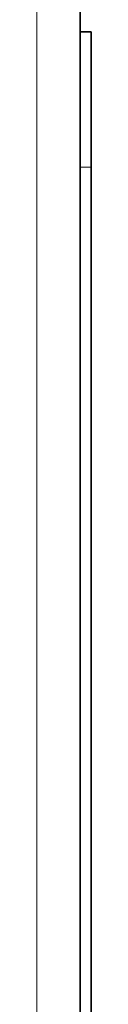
# Model space of a CAD drawing. Header units: millimetres. Extents: x 0 to 5940, y 0 to 4200.
# Tile 15 of 49: x 945 to 955, y 2503 to 2685. Entities that reach past the tile are written whole.
import ezdxf

# ---------------------------------------------------------------- set-up
doc = ezdxf.new("R2010")
doc.units = ezdxf.units.MM
doc.header["$LTSCALE"] = 10
doc.layers.add('Spigoli tangenti visibili(ISO)', color=7, linetype='Continuous', lineweight=15, true_color=0x00803f)
doc.layers.add('Spigoli visibili(ISO)', color=7, linetype='Continuous', lineweight=35)

msp = doc.modelspace()

# ---------------------------------------------------------------- linework, layer by layer
at = {"layer": 'Spigoli tangenti visibili(ISO)'}
for p, q in [((945.25, 2100.97), (945.25, 2843.97)), ((953.25, 2657.97), (955.25, 2657.97))]:
    msp.add_line(p, q, dxfattribs=at)
at = {"layer": 'Spigoli visibili(ISO)'}
for p, q in [((953.25, 2843.97), (953.25, 2100.97)), ((955.25, 2682.97), (953.25, 2682.97)), ((955.25, 2682.97), (955.25, 2657.97)), ((955.25, 2157.97), (955.25, 2657.97))]:
    msp.add_line(p, q, dxfattribs=at)

doc.saveas('drawing.dxf')
